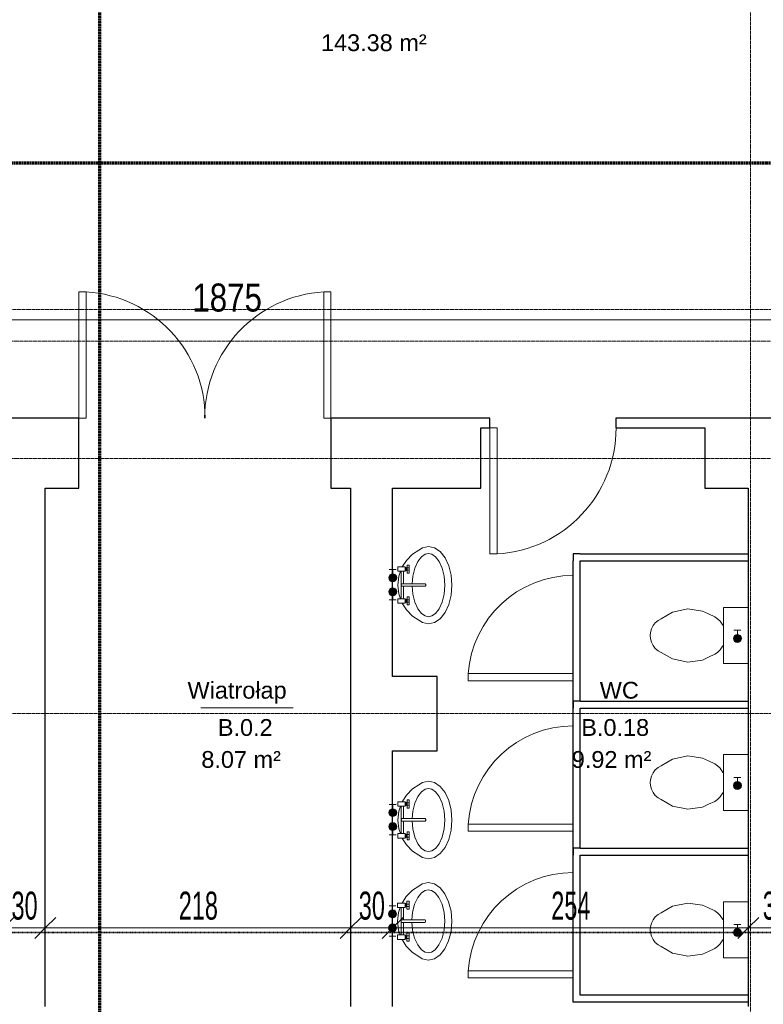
# Model space of a CAD drawing. Header units: millimetres. Extents: x -56965 to 15328, y -25411 to 16900.
# Tile 24 of 69: x -21686 to -16376, y -13270 to -6241. Entities that reach past the tile are written whole.
import ezdxf
from ezdxf.lldxf.tags import DXFTag

# ---------------------------------------------------------------- set-up
doc = ezdxf.new("R2010")
doc.units = ezdxf.units.MM
for name, pattern in [('__FK_przerywana', [3.2004, 1.6002, -1.6002]), ('Kreska', [6.35, 3.175, -3.175]), ('Linia siatki', [22.225, 12.7, -3.175, 3.175, -3.175])]:
    doc.linetypes.add(name, pattern=pattern)
for name, color, linetype, lineweight in [('A-ANNO-DIMS', 7, 'Continuous', 5), ('A-ANNO-DIMS-100', 7, 'Continuous', 5), ('A-AREA-IDEN', 7, 'Continuous', 5), ('A-DOOR', 7, 'Continuous', 5), ('A-WALL', 7, 'Continuous', 5), ('G-ANNO-SYMB', 7, 'Continuous', 5), ('IS_Odbiorniki', 7, 'SOLID', 18), ('S-GRID', 7, 'Continuous', 5)]:
    doc.layers.add(name, color=color, linetype=linetype, lineweight=lineweight)
doc.layers.add('A-DETL', color=7, linetype='Continuous', lineweight=5, true_color=0x00a600)
doc.layers.add('IS_Ciepła_woda', color=1, linetype='DASHDOT', lineweight=30, true_color=0xff0000)
doc.layers.add('Default', color=7, linetype='Continuous')
doc.styles.add('Arial_1', font='arial.ttf', dxfattribs={"width": 0.8, "height": 200})
doc.styles.add('Arial_3', font='arial.ttf', dxfattribs={"height": 120})
doc.styles.add('Arial_4', font='arial.ttf', dxfattribs={"width": 0.6, "height": 200})
tags = doc.linetypes.add('DASHDOT', pattern=[20, 10, -5, 0, -5]).pattern_tags.tags
tags[10:11] = [DXFTag(74, 4), DXFTag(75, 0), DXFTag(340, '0'), DXFTag(46, 0.0), DXFTag(50, 0.0), DXFTag(44, 0.0), DXFTag(45, 0.0)]
tags[8:9] = [DXFTag(74, 4), DXFTag(75, 0), DXFTag(340, '0'), DXFTag(46, 0.0), DXFTag(50, 0.0), DXFTag(44, 0.0), DXFTag(45, 0.0)]
tags[6:7] = [DXFTag(74, 4), DXFTag(75, 0), DXFTag(340, '0'), DXFTag(46, 0.0), DXFTag(50, 0.0), DXFTag(44, 0.0), DXFTag(45, 0.0)]
tags[4:5] = [DXFTag(74, 4), DXFTag(75, 0), DXFTag(340, '0'), DXFTag(46, 0.0), DXFTag(50, 0.0), DXFTag(44, 0.0), DXFTag(45, 0.0)]
tags = doc.linetypes.add('SOLID', pattern=[10, 10, 0]).pattern_tags.tags
tags[6:7] = [DXFTag(74, 4), DXFTag(75, 0), DXFTag(340, '0'), DXFTag(46, 0.0), DXFTag(50, 0.0), DXFTag(44, 0.0), DXFTag(45, 0.0)]
tags[4:5] = [DXFTag(74, 4), DXFTag(75, 0), DXFTag(340, '0'), DXFTag(46, 0.0), DXFTag(50, 0.0), DXFTag(44, 0.0), DXFTag(45, 0.0)]
doc.dimstyles.new('REVIT_standard', dxfattribs={"dimscale": 304.8, "dimtxt": 204.05188, "dimasz": 0.492126, "dimexe": 0.328084, "dimexo": 0.0625, "dimgap": 0, "dimtad": 1, "dimdec": 0, "dimlfac": 0.1, "dimzin": 0, "dimdsep": 46, "dimtxsty": 'Arial_1', "dimblk1": 'OBLIQUE', "dimblk2": 'OBLIQUE', "dimsah": 1, "dimcen": 0.09, "dimazin": 0, "dimtfac": 1, "dimtdec": 4, "dimtix": 1, "dimtmove": 0, "dimatfit": 3, "dimfxl": 0.328084, "dimfxlon": 1, "dimtvp": 1, "dimtolj": 1, "dimtzin": 0, "dimarcsym": 2})
doc.dimstyles.new('standard_wielkość_otworów', dxfattribs={"dimscale": 304.8, "dimtxt": 204.05188, "dimasz": 0.492126, "dimexe": 0.328084, "dimexo": 0.0625, "dimgap": 0, "dimtad": 1, "dimdec": 0, "dimlfac": 0.1, "dimzin": 0, "dimdsep": 46, "dimtxsty": 'Arial_4', "dimblk1": 'OBLIQUE', "dimblk2": 'OBLIQUE', "dimsah": 1, "dimcen": 0.09, "dimazin": 0, "dimtfac": 1, "dimtdec": 4, "dimtix": 1, "dimtmove": 0, "dimatfit": 3, "dimfxl": 0.328084, "dimfxlon": 1, "dimtvp": 1, "dimtolj": 1, "dimtzin": 0, "dimarcsym": 2})

# ---------------------------------------------------------------- blocks, each defined once
blk = doc.blocks.new('M_Jednoskrzydłowe płytowe - 90-1438265-PARTER')
at = {"layer": 'A-DOOR'}
for p, q in [((399, -250), (399, -1150.2)), ((450, -250), (399, -250)), ((450, -250), (450, -1150.2)), ((450, -1150.2), (399, -1150.2))]:
    blk.add_line(p, q, dxfattribs=at)
blk.add_arc((450, -250), 901.7, 180, 266.7576, dxfattribs=at)
blk = doc.blocks.new('M_Jednoskrzydłowe płytowe - 90-1438453-PARTER')
at = {"layer": 'A-DOOR'}
for p, q in [((399, 35), (399, 935.2)), ((450, 935.2), (399, 935.2)), ((450, 35), (450, 935.2)), ((450, 35), (399, 35))]:
    blk.add_line(p, q, dxfattribs=at)
blk.add_arc((450, 35), 901.7, 93.2424, 180, dxfattribs=at)
blk = doc.blocks.new('DIMBLOCK8-PARTER')
at = {"layer": 'A-ANNO-DIMS-100', "color": 250, "true_color": 0x303030, "transparency": 16777216}
for p, q in [((-29583.4, -8383.8), (-29583.4, -8283.8)), ((-10833.4, -8383.8), (-10833.4, -8283.8)), ((-29583.4, -8383.8), (-29508.4, -8308.8)), ((-10833.4, -8383.8), (-10758.4, -8308.8)), ((-29583.4, -8383.8), (-29658.4, -8458.8)), ((-29583.4, -8383.8), (-10833.4, -8383.8)), ((-29583.4, -8383.8), (-29583.4, -8483.8)), ((-10833.4, -8383.8), (-10908.4, -8458.8)), ((-10833.4, -8383.8), (-10833.4, -8483.8))]:
    blk.add_line(p, q, dxfattribs=at)
at = {"layer": 'A-ANNO-DIMS-100', "color": 0, "transparency": 16777216, "insert": (-20453.3, -8124.2), "char_height": 200, "width": 587.669, "attachment_point": 1, "line_spacing_factor": 0.941778, "style": 'Arial_1'}
blk.add_mtext('1875', dxfattribs=at)
blk = doc.blocks.new('_Oblique')
at = {"color": 0, "linetype": 'ByBlock', "lineweight": -2}
blk.add_line((-0.5, -0.5), (0.5, 0.5), dxfattribs=at)
blk = doc.blocks.new('AN_pomieszczenia - Room Tag With Area-359654-PARTER')
at = {"layer": 'A-AREA-IDEN'}
for p in [(-3.295, 0), (3.295, 0)]:
    blk.add_line(p, (0, 0), dxfattribs=at)
blk = doc.blocks.new('DIMBLOCK154-PARTER')
at = {"layer": 'A-ANNO-DIMS-100', "color": 250, "true_color": 0x303030, "transparency": 16777216}
for p, q in [((-21803.4, -12724.7), (-21803.4, -12624.7)), ((-21803.4, -12724.7), (-21728.4, -12649.7)), ((-21503.4, -12724.7), (-21503.4, -12624.7)), ((-21503.4, -12724.7), (-21428.4, -12649.7)), ((-21803.4, -12724.7), (-21878.4, -12799.7)), ((-21803.4, -12724.7), (-21503.4, -12724.7)), ((-21803.4, -12724.7), (-21803.4, -12824.7)), ((-21503.4, -12724.7), (-21578.4, -12799.7)), ((-21503.4, -12724.7), (-21503.4, -12824.7))]:
    blk.add_line(p, q, dxfattribs=at)
at = {"layer": 'A-ANNO-DIMS-100', "color": 0, "transparency": 16777216, "insert": (-21744.5, -12465.1), "char_height": 200, "width": 218.492, "attachment_point": 1, "line_spacing_factor": 0.941778, "style": 'Arial_4'}
blk.add_mtext('30', dxfattribs=at)
blk = doc.blocks.new('DIMBLOCK155-PARTER')
at = {"layer": 'A-ANNO-DIMS-100', "color": 250, "true_color": 0x303030, "transparency": 16777216}
for p, q in [((-21503.4, -12724.7), (-21503.4, -12624.7)), ((-21503.4, -12724.7), (-21428.4, -12649.7)), ((-19323.4, -12724.7), (-19323.4, -12624.7)), ((-19323.4, -12724.7), (-19248.4, -12649.7)), ((-21503.4, -12724.7), (-21578.4, -12799.7)), ((-21503.4, -12724.7), (-19323.4, -12724.7)), ((-21503.4, -12724.7), (-21503.4, -12824.7)), ((-19323.4, -12724.7), (-19398.4, -12799.7)), ((-19323.4, -12724.7), (-19323.4, -12824.7))]:
    blk.add_line(p, q, dxfattribs=at)
at = {"layer": 'A-ANNO-DIMS-100', "color": 0, "transparency": 16777216, "insert": (-20550, -12465.1), "char_height": 200, "width": 327.739, "attachment_point": 1, "line_spacing_factor": 0.941778, "style": 'Arial_4'}
blk.add_mtext('218', dxfattribs=at)
blk = doc.blocks.new('DIMBLOCK156-PARTER')
at = {"layer": 'A-ANNO-DIMS-100', "color": 250, "true_color": 0x303030, "transparency": 16777216}
for p, q in [((-19323.4, -12724.7), (-19323.4, -12624.7)), ((-19323.4, -12724.7), (-19248.4, -12649.7)), ((-19023.4, -12724.7), (-19023.4, -12624.7)), ((-19023.4, -12724.7), (-18948.4, -12649.7)), ((-19323.4, -12724.7), (-19398.4, -12799.7)), ((-19323.4, -12724.7), (-19023.4, -12724.7)), ((-19323.4, -12724.7), (-19323.4, -12824.7)), ((-19023.4, -12724.7), (-19098.4, -12799.7)), ((-19023.4, -12724.7), (-19023.4, -12824.7))]:
    blk.add_line(p, q, dxfattribs=at)
at = {"layer": 'A-ANNO-DIMS-100', "color": 0, "transparency": 16777216, "insert": (-19264.5, -12465.1), "char_height": 200, "width": 218.492, "attachment_point": 1, "line_spacing_factor": 0.941778, "style": 'Arial_4'}
blk.add_mtext('30', dxfattribs=at)
blk = doc.blocks.new('DIMBLOCK157-PARTER')
at = {"layer": 'A-ANNO-DIMS-100', "color": 250, "true_color": 0x303030, "transparency": 16777216}
for p, q in [((-19023.4, -12724.7), (-19023.4, -12624.7)), ((-19023.4, -12724.7), (-18948.4, -12649.7)), ((-16483.4, -12724.7), (-16483.4, -12624.7)), ((-16483.4, -12724.7), (-16408.4, -12649.7)), ((-19023.4, -12724.7), (-19098.4, -12799.7)), ((-19023.4, -12724.7), (-16483.4, -12724.7)), ((-19023.4, -12724.7), (-19023.4, -12824.7)), ((-16483.4, -12724.7), (-16558.4, -12799.7)), ((-16483.4, -12724.7), (-16483.4, -12824.7))]:
    blk.add_line(p, q, dxfattribs=at)
at = {"layer": 'A-ANNO-DIMS-100', "color": 0, "transparency": 16777216, "insert": (-17890, -12465.1), "char_height": 200, "width": 327.739, "attachment_point": 1, "line_spacing_factor": 0.941778, "style": 'Arial_4'}
blk.add_mtext('254', dxfattribs=at)
blk = doc.blocks.new('DIMBLOCK158-PARTER')
at = {"layer": 'A-ANNO-DIMS-100', "color": 250, "true_color": 0x303030, "transparency": 16777216}
for p, q in [((-16483.4, -12724.7), (-16483.4, -12624.7)), ((-16483.4, -12724.7), (-16408.4, -12649.7)), ((-16093.4, -12724.7), (-16093.4, -12624.7)), ((-16093.4, -12724.7), (-16018.4, -12649.7)), ((-16483.4, -12724.7), (-16558.4, -12799.7)), ((-16483.4, -12724.7), (-16093.4, -12724.7)), ((-16483.4, -12724.7), (-16483.4, -12824.7)), ((-16093.4, -12724.7), (-16168.4, -12799.7)), ((-16093.4, -12724.7), (-16093.4, -12824.7))]:
    blk.add_line(p, q, dxfattribs=at)
at = {"layer": 'A-ANNO-DIMS-100', "color": 0, "transparency": 16777216, "insert": (-16379.5, -12465.1), "char_height": 200, "width": 218.492, "attachment_point": 1, "line_spacing_factor": 0.941778, "style": 'Arial_4'}
blk.add_mtext('39', dxfattribs=at)
blk = doc.blocks.new('A$C4DF32C06')
at = {"layer": 'IS_Odbiorniki', "ltscale": 10}
h = blk.add_hatch(color=256, dxfattribs=at)
h.dxf.hatch_style = 1
edge = h.paths.add_edge_path()
edge.add_arc((28.2, 28.2), 28.2, 0, 360)
for points in [[(56.5, 28.2), (86.6, 28.2), (86.6, 52.7)], [(56.5, 28.2), (86.6, 28.2), (86.6, 3.8)]]:
    blk.add_lwpolyline(points, dxfattribs=at)
blk.add_circle((28.2, 28.2), 28.2, dxfattribs=at)
blk = doc.blocks.new('M_Jednoskrzydłowe płytowe - 75-1438897-PARTER')
at = {"layer": 'A-DOOR'}
for p, q in [((324, -150), (324, -900)), ((375, -150), (324, -150)), ((375, -150), (375, -900)), ((375, -900), (324, -900))]:
    blk.add_line(p, q, dxfattribs=at)
blk.add_arc((375, -150), 751.7, 180, 266.10967, dxfattribs=at)

msp = doc.modelspace()

# ---------------------------------------------------------------- hatches: boundary and pattern name
at = {"true_color": 0xed1f24}
h = msp.add_hatch(color=240, dxfattribs=at)
h.dxf.hatch_style = 1
edge = h.paths.add_edge_path()
edge.add_arc((-19023.41602, -10224.46758), 24.46739, 0, 360)
h = msp.add_hatch(color=240, dxfattribs=at)
h.dxf.hatch_style = 1
edge = h.paths.add_edge_path()
edge.add_arc((-19022.84536, -10324.12496), 24.46739, 0, 360)
h = msp.add_hatch(color=240, dxfattribs=at)
h.dxf.hatch_style = 1
edge = h.paths.add_edge_path()
edge.add_arc((-16561.08313, -10657.87086), 24.46739, 0, 360)
h = msp.add_hatch(color=240, dxfattribs=at)
h.dxf.hatch_style = 1
edge = h.paths.add_edge_path()
edge.add_arc((-16561.08313, -11707.87086), 24.46739, 0, 360)
h = msp.add_hatch(color=240, dxfattribs=at)
h.dxf.hatch_style = 1
edge = h.paths.add_edge_path()
edge.add_arc((-19023.41602, -11901.20639), 24.46739, 0, 360)
h = msp.add_hatch(color=240, dxfattribs=at)
h.dxf.hatch_style = 1
edge = h.paths.add_edge_path()
edge.add_arc((-19022.84536, -12000.86376), 24.46739, 0, 360)
h = msp.add_hatch(color=240, dxfattribs=at)
h.dxf.hatch_style = 1
edge = h.paths.add_edge_path()
edge.add_arc((-19024.68833, -12624.33561), 24.46739, 0, 360)
h = msp.add_hatch(color=240, dxfattribs=at)
h.dxf.hatch_style = 1
edge = h.paths.add_edge_path()
edge.add_arc((-19024.11767, -12723.99298), 24.46739, 0, 360)
h = msp.add_hatch(color=240, dxfattribs=at)
h.dxf.hatch_style = 1
edge = h.paths.add_edge_path()
edge.add_arc((-16561.08313, -12757.87086), 24.46739, 0, 360)

# ---------------------------------------------------------------- linework, layer by layer
for p, q in [((-17429.50838, -9084.40745), (-17429.50838, -9154.40745)), ((-17683.41602, -10054.89335), (-17733.41602, -10054.89335)), ((-17733.41602, -10054.89335), (-17733.41602, -10104.89335)), ((-17733.41602, -11154.89335), (-17733.41602, -10104.89335)), ((-17683.41602, -10054.89335), (-16483.41602, -10054.89335)), ((-17683.41602, -11104.89335), (-17683.41602, -10104.89335)), ((-17683.41602, -10104.89335), (-16483.41602, -10104.89335)), ((-17683.41602, -11104.89335), (-17733.41602, -11104.89335)), ((-17733.41602, -11104.89335), (-17733.41602, -11154.89335)), ((-17683.41602, -11104.89335), (-16483.41602, -11104.89335)), ((-17733.41602, -12204.89335), (-17733.41602, -11154.89335)), ((-17683.41602, -12154.89335), (-17683.41602, -11154.89335)), ((-17683.41602, -11154.89335), (-16483.41602, -11154.89335)), ((-17683.41602, -12154.89335), (-17733.41602, -12154.89335)), ((-17733.41602, -12154.89335), (-17733.41602, -12204.89335)), ((-17683.41602, -12154.89335), (-16483.41602, -12154.89335)), ((-17733.41602, -13254.89335), (-17733.41602, -12204.89335)), ((-17683.41602, -13204.89335), (-17683.41602, -12204.89335)), ((-17683.41602, -12204.89335), (-16483.41602, -12204.89335)), ((-16483.41602, -13204.89335), (-17683.41602, -13204.89335)), ((-16483.41602, -13254.89335), (-17733.41602, -13254.89335))]:
    msp.add_line(p, q)
at = {"color": 240, "true_color": 0xed1f24}
for centre in [(-19023.41602, -10224.46758), (-19022.84536, -10324.12496), (-16561.08313, -10657.87086), (-16561.08313, -11707.87086), (-19023.41602, -11901.20639), (-19022.84536, -12000.86376), (-19024.68833, -12624.33561), (-19024.11767, -12723.99298), (-16561.08313, -12757.87086)]:
    msp.add_circle(centre, 24.46739, dxfattribs=at)
at = {"layer": 'A-DETL', "color": 5, "linetype": '__FK_przerywana', "lineweight": 35, "true_color": 0x0000ff}
msp.add_line((-25124.54454, -12757.24914), (-15544.98669, -12757.24914), dxfattribs=at)
at = {"layer": 'A-WALL', "lineweight": 25}
for p, q in [((-21263.41602, -9084.40745), (-22693.89152, -9084.40745)), ((-21263.41602, -9584.40745), (-21263.41602, -9084.40745)), ((-18328.47861, -9084.40745), (-19463.41602, -9084.40745)), ((-19463.41602, -9084.40745), (-19463.41602, -9584.40745)), ((-18328.47861, -9154.40745), (-18328.47861, -9084.40745)), ((-12433.89152, -9084.40745), (-17429.50838, -9084.40745)), ((-18393.89152, -9584.40745), (-18393.89152, -9154.40745)), ((-18393.89152, -9154.40745), (-18328.47861, -9154.40745)), ((-17429.50838, -9154.40745), (-16793.89152, -9154.40745)), ((-16793.89152, -9154.40745), (-16793.89152, -9584.40745)), ((-21503.41602, -13284.40745), (-21503.41602, -9584.40745)), ((-21503.41602, -9584.40745), (-21263.41602, -9584.40745)), ((-19463.41602, -9584.40745), (-19323.41602, -9584.40745)), ((-19323.41602, -9584.40745), (-19323.41602, -13284.40745)), ((-19023.41602, -10929.40745), (-19023.41602, -9584.40745)), ((-19023.41602, -9584.40745), (-18393.89152, -9584.40745)), ((-16793.89152, -9584.40745), (-16483.41602, -9584.40745)), ((-16483.41602, -9584.40745), (-16483.41602, -13284.40745)), ((-18703.89152, -10929.40745), (-19023.41602, -10929.40745)), ((-18703.89152, -11459.40745), (-18703.89152, -10929.40745)), ((-19023.41602, -13284.40745), (-19023.41602, -11459.40745)), ((-19023.41602, -11459.40745), (-18703.89152, -11459.40745))]:
    msp.add_line(p, q, dxfattribs=at)
at = {"layer": 'Default', "color": 7, "lineweight": 15, "ltscale": 35, "transparency": 33554687}
for p, q in [((-18880.13284, -10055.87837), (-18834.61527, -10027.17809)), ((-18810.06081, -10010.40828), (-18834.61527, -10027.17809)), ((-18766.67804, -10000.99073), (-18810.06081, -10010.40828)), ((-18723.29527, -10010.40828), (-18766.67804, -10000.99073)), ((-18682.88156, -10038.01657), (-18723.29527, -10010.40828)), ((-18648.15669, -10081.93686), (-18682.88156, -10038.01657)), ((-18953.90135, -10147.00847), (-18924.90264, -10100.77195)), ((-18924.90264, -10100.77195), (-18880.13284, -10055.87837)), ((-18842.3321, -10108.34464), (-18864.50419, -10155.9648)), ((-18815.98196, -10075.00511), (-18842.3321, -10108.34464)), ((-18789.91669, -10057.19757), (-18815.98196, -10075.00511)), ((-18766.67804, -10052.15476), (-18789.91669, -10057.19757)), ((-18743.43939, -10057.19757), (-18766.67804, -10052.15476)), ((-18717.37412, -10075.00511), (-18743.43939, -10057.19757)), ((-18691.02399, -10108.34464), (-18717.37412, -10075.00511)), ((-18668.87054, -10155.9648), (-18691.02399, -10108.34464)), ((-18621.52169, -10139.17803), (-18648.15669, -10081.93686)), ((-18986.58129, -10178.41159), (-18986.58129, -10147.00847)), ((-18986.58129, -10147.00847), (-18932.35325, -10147.00847)), ((-18986.58129, -10178.41159), (-18932.35325, -10178.41159)), ((-18979.50541, -10214.35222), (-18966.95264, -10178.41159)), ((-18961.83183, -10178.41159), (-18961.83183, -10276.54126)), ((-18945.06541, -10178.41159), (-18945.06541, -10267.38823)), ((-18932.35325, -10147.00847), (-18932.35325, -10150.22678)), ((-18932.35325, -10150.22678), (-18932.35325, -10174.63372)), ((-18932.35325, -10150.22678), (-18927.19683, -10150.22678)), ((-18927.19683, -10174.63372), (-18932.35325, -10174.63372)), ((-18932.35325, -10174.63372), (-18932.35325, -10178.41159)), ((-18927.19683, -10150.22678), (-18927.19683, -10154.1776)), ((-18927.19683, -10170.68628), (-18927.19683, -10154.1776)), ((-18927.19683, -10154.1776), (-18919.19514, -10154.1776)), ((-18927.19683, -10170.68628), (-18919.19514, -10170.68628)), ((-18927.19683, -10170.68628), (-18927.19683, -10174.63372)), ((-18919.19514, -10154.1776), (-18919.19514, -10133.99279)), ((-18919.19514, -10133.99279), (-18904.26, -10133.99279)), ((-18919.19514, -10170.68628), (-18919.19514, -10154.1776)), ((-18919.19514, -10154.1776), (-18904.26, -10154.1776)), ((-18919.19514, -10191.77657), (-18919.19514, -10170.68628)), ((-18919.19514, -10170.68628), (-18904.26, -10170.68628)), ((-18904.26, -10191.77657), (-18919.19514, -10191.77657)), ((-18904.26, -10133.99279), (-18904.26, -10154.1776)), ((-18904.26, -10154.1776), (-18904.26, -10170.68628)), ((-18904.26, -10170.68628), (-18904.26, -10191.77657)), ((-18864.50419, -10155.9648), (-18879.08324, -10214.02327)), ((-18654.29149, -10213.96901), (-18668.87054, -10155.9648)), ((-18604.79088, -10205.83336), (-18621.52169, -10139.17803)), ((-18986.58129, -10277.36534), (-18979.50541, -10214.35222)), ((-18879.08324, -10214.02327), (-18883.47493, -10267.49336)), ((-18649.2419, -10277.36534), (-18654.29149, -10213.96901)), ((-18599.06642, -10277.36534), (-18604.79088, -10205.83336)), ((-18979.50541, -10340.37505), (-18986.58129, -10277.36534)), ((-18961.83183, -10267.38823), (-18961.83183, -10272.74982)), ((-18957.11966, -10267.38823), (-18961.83183, -10272.74982)), ((-18961.83183, -10272.74982), (-18961.83183, -10280.3293)), ((-18961.83183, -10276.54126), (-18961.83183, -10374.66754)), ((-18961.83183, -10280.3293), (-18961.83183, -10285.69089)), ((-18961.83183, -10280.3293), (-18957.11966, -10285.69089)), ((-18811.59027, -10267.38823), (-18957.11966, -10267.38823)), ((-18957.11966, -10285.69089), (-18945.06541, -10285.69089)), ((-18790.16595, -10285.69089), (-18945.06541, -10285.69089)), ((-18945.06541, -10285.69089), (-18945.06541, -10374.66754)), ((-18883.47493, -10285.69089), (-18879.06629, -10340.75827)), ((-18790.16595, -10267.38823), (-18811.59027, -10267.38823)), ((-18785.84548, -10272.74982), (-18790.16595, -10267.38823)), ((-18785.84548, -10280.3293), (-18790.16595, -10285.69089)), ((-18785.84548, -10280.3293), (-18790.16595, -10285.69089)), ((-18785.84548, -10272.74982), (-18785.84548, -10276.54126)), ((-18785.84548, -10276.54126), (-18785.84548, -10280.3293)), ((-18654.29149, -10340.75827), (-18649.2419, -10277.36534)), ((-18604.79088, -10348.89731), (-18599.06642, -10277.36534)), ((-18986.58129, -10406.07066), (-18986.58129, -10374.66754)), ((-18932.35325, -10374.66754), (-18986.58129, -10374.66754)), ((-18967.52068, -10374.66754), (-18979.50541, -10340.37505)), ((-18932.35325, -10374.66754), (-18932.35325, -10377.88924)), ((-18932.35325, -10377.88924), (-18927.19683, -10377.88924)), ((-18932.35325, -10377.88924), (-18932.35325, -10402.29448)), ((-18927.19683, -10402.29448), (-18932.35325, -10402.29448)), ((-18932.35325, -10402.29448), (-18932.35325, -10406.07066)), ((-18927.19683, -10402.29448), (-18927.19683, -10377.88924)), ((-18927.19683, -10381.83667), (-18919.19514, -10381.83667)), ((-18927.19683, -10398.90152), (-18919.19514, -10398.90152)), ((-18919.19514, -10381.83667), (-18919.19514, -10361.30256)), ((-18919.19514, -10361.30256), (-18904.26, -10361.30256)), ((-18919.19514, -10381.87737), (-18919.19514, -10381.83667)), ((-18919.19514, -10398.90152), (-18919.19514, -10381.87737)), ((-18919.19514, -10381.87737), (-18904.26, -10381.87737)), ((-18904.26, -10398.90152), (-18919.19514, -10398.90152)), ((-18919.19514, -10419.08634), (-18919.19514, -10398.90152)), ((-18904.26, -10361.30256), (-18904.26, -10381.87737)), ((-18904.26, -10381.87737), (-18904.26, -10398.90152)), ((-18904.26, -10398.90152), (-18904.26, -10419.08634)), ((-18879.06629, -10340.75827), (-18864.50419, -10398.76248)), ((-18864.50419, -10398.76248), (-18842.3321, -10446.38603)), ((-18691.02399, -10446.38603), (-18668.87054, -10398.76248)), ((-18668.87054, -10398.76248), (-18654.29149, -10340.75827)), ((-18621.52169, -10415.55264), (-18604.79088, -10348.89731)), ((-18932.35325, -10406.07066), (-18986.58129, -10406.07066)), ((-18951.51899, -10411.51025), (-18954.9323, -10406.07066)), ((-18946.77122, -10419.08634), (-18951.51899, -10411.51025)), ((-18924.90264, -10453.95872), (-18946.77122, -10419.08634)), ((-18880.13284, -10498.8523), (-18924.90264, -10453.95872)), ((-18904.26, -10419.08634), (-18919.19514, -10419.08634)), ((-18842.3321, -10446.38603), (-18815.98196, -10479.72556)), ((-18717.37412, -10479.72556), (-18691.02399, -10446.38603)), ((-18682.88156, -10516.7141), (-18648.15669, -10472.79042)), ((-18648.15669, -10472.79042), (-18621.52169, -10415.55264)), ((-17105.78792, -10517.02141), (-17025.04866, -10470.02186)), ((-17025.04866, -10470.02186), (-16914.45778, -10447.02229)), ((-16914.45778, -10447.02229), (-16810.92413, -10462.02186)), ((-16767.02589, -10482.02016), (-16810.92413, -10462.02186)), ((-16483.41602, -10437.02145), (-16659.42103, -10437.02145)), ((-16659.42103, -10437.02145), (-16659.42103, -10564.01927)), ((-18834.61527, -10527.55258), (-18880.13284, -10498.8523)), ((-18834.61527, -10527.55258), (-18810.06081, -10544.32239)), ((-18815.98196, -10479.72556), (-18789.91669, -10497.52971)), ((-18789.91669, -10497.52971), (-18766.67804, -10502.57591)), ((-18766.67804, -10502.57591), (-18743.43939, -10497.52971)), ((-18743.43939, -10497.52971), (-18717.37412, -10479.72556)), ((-18723.29527, -10544.32239), (-18682.88156, -10516.7141)), ((-17127.76332, -10528.78571), (-17147.18001, -10545.40631)), ((-17105.78792, -10517.02141), (-17127.76332, -10528.78571)), ((-16723.14461, -10503.02227), (-16767.02589, -10482.02016)), ((-16701.96785, -10517.02141), (-16723.14461, -10503.02227)), ((-16683.51258, -10535.02225), (-16701.96785, -10517.02141)), ((-16664.48758, -10564.01927), (-16683.51258, -10535.02225)), ((-18810.06081, -10544.32239), (-18766.67804, -10553.73994)), ((-18766.67804, -10553.73994), (-18723.29527, -10544.32239)), ((-17175.16474, -10590.22697), (-17182.54413, -10616.54828)), ((-17163.19866, -10566.17781), (-17175.16474, -10590.22697)), ((-17147.18001, -10545.40631), (-17163.19866, -10566.17781)), ((-16659.42103, -10564.01927), (-16664.48758, -10564.01927)), ((-16659.42103, -10564.01927), (-16659.42103, -10710.02174)), ((-17184.39237, -10637.02135), (-17185.03332, -10637.02135)), ((-17182.54413, -10616.54828), (-17184.39237, -10637.02135)), ((-17182.54413, -10657.49782), (-17184.39237, -10637.02135)), ((-17175.16474, -10683.81404), (-17182.54413, -10657.49782)), ((-17163.19866, -10707.8649), (-17175.16474, -10683.81404)), ((-17147.18001, -10728.6364), (-17163.19866, -10707.8649)), ((-17147.18001, -10728.6364), (-17127.76332, -10745.257)), ((-17127.76332, -10745.257), (-17105.78792, -10757.0213)), ((-16683.51258, -10739.02046), (-16701.96785, -10757.0213)), ((-16664.48758, -10710.02174), (-16683.51258, -10739.02046)), ((-16659.42103, -10710.02174), (-16664.48758, -10710.02174)), ((-16659.42103, -10710.02174), (-16659.42103, -10837.02126)), ((-17105.78792, -10757.0213), (-17025.04866, -10804.02085)), ((-17025.04866, -10804.02085), (-16914.45778, -10827.02042)), ((-16810.92413, -10812.02085), (-16914.45778, -10827.02042)), ((-16767.02589, -10792.02255), (-16810.92413, -10812.02085)), ((-16723.14461, -10771.02044), (-16767.02589, -10792.02255)), ((-16701.96785, -10757.0213), (-16723.14461, -10771.02044)), ((-16659.42103, -10837.02126), (-16483.41602, -10837.02126)), ((-17105.78792, -11567.02141), (-17025.04866, -11520.02186)), ((-17025.04866, -11520.02186), (-16914.45778, -11497.02229)), ((-16914.45778, -11497.02229), (-16810.92413, -11512.02186)), ((-16767.02589, -11532.02016), (-16810.92413, -11512.02186)), ((-16483.41602, -11487.02145), (-16659.42103, -11487.02145)), ((-16659.42103, -11487.02145), (-16659.42103, -11614.01927)), ((-17147.18001, -11595.40631), (-17163.19866, -11616.17781)), ((-17127.76332, -11578.78571), (-17147.18001, -11595.40631)), ((-17105.78792, -11567.02141), (-17127.76332, -11578.78571)), ((-16723.14461, -11553.02227), (-16767.02589, -11532.02016)), ((-16701.96785, -11567.02141), (-16723.14461, -11553.02227)), ((-16683.51258, -11585.02225), (-16701.96785, -11567.02141)), ((-16664.48758, -11614.01927), (-16683.51258, -11585.02225)), ((-17182.54413, -11666.54828), (-17184.39237, -11687.02135)), ((-17175.16474, -11640.22697), (-17182.54413, -11666.54828)), ((-17163.19866, -11616.17781), (-17175.16474, -11640.22697)), ((-16659.42103, -11614.01927), (-16664.48758, -11614.01927)), ((-16659.42103, -11614.01927), (-16659.42103, -11760.02174)), ((-18924.90264, -11777.51075), (-18880.13284, -11732.61717)), ((-18880.13284, -11732.61717), (-18834.61527, -11703.91689)), ((-18810.06081, -11687.14708), (-18834.61527, -11703.91689)), ((-18789.91669, -11733.93638), (-18815.98196, -11751.74391)), ((-18766.67804, -11677.72954), (-18810.06081, -11687.14708)), ((-18766.67804, -11728.89356), (-18789.91669, -11733.93638)), ((-18723.29527, -11687.14708), (-18766.67804, -11677.72954)), ((-18743.43939, -11733.93638), (-18766.67804, -11728.89356)), ((-18717.37412, -11751.74391), (-18743.43939, -11733.93638)), ((-18682.88156, -11714.75538), (-18723.29527, -11687.14708)), ((-18648.15669, -11758.67566), (-18682.88156, -11714.75538)), ((-17184.39237, -11687.02135), (-17185.03332, -11687.02135)), ((-17182.54413, -11707.49782), (-17184.39237, -11687.02135)), ((-17175.16474, -11733.81404), (-17182.54413, -11707.49782)), ((-17163.19866, -11757.8649), (-17175.16474, -11733.81404)), ((-18953.90135, -11823.74727), (-18924.90264, -11777.51075)), ((-18842.3321, -11785.08345), (-18864.50419, -11832.7036)), ((-18815.98196, -11751.74391), (-18842.3321, -11785.08345)), ((-18691.02399, -11785.08345), (-18717.37412, -11751.74391)), ((-18668.87054, -11832.7036), (-18691.02399, -11785.08345)), ((-18621.52169, -11815.91684), (-18648.15669, -11758.67566)), ((-17147.18001, -11778.6364), (-17163.19866, -11757.8649)), ((-17147.18001, -11778.6364), (-17127.76332, -11795.257)), ((-17127.76332, -11795.257), (-17105.78792, -11807.0213)), ((-17105.78792, -11807.0213), (-17025.04866, -11854.02085)), ((-16701.96785, -11807.0213), (-16723.14461, -11821.02044)), ((-16683.51258, -11789.02046), (-16701.96785, -11807.0213)), ((-16664.48758, -11760.02174), (-16683.51258, -11789.02046)), ((-16659.42103, -11760.02174), (-16664.48758, -11760.02174)), ((-16659.42103, -11760.02174), (-16659.42103, -11887.02126)), ((-18986.58129, -11855.15039), (-18986.58129, -11823.74727)), ((-18986.58129, -11823.74727), (-18932.35325, -11823.74727)), ((-18986.58129, -11855.15039), (-18932.35325, -11855.15039)), ((-18979.50541, -11891.09103), (-18966.95264, -11855.15039)), ((-18961.83183, -11855.15039), (-18961.83183, -11953.28006)), ((-18945.06541, -11855.15039), (-18945.06541, -11944.12703)), ((-18932.35325, -11823.74727), (-18932.35325, -11826.96558)), ((-18932.35325, -11826.96558), (-18932.35325, -11851.37252)), ((-18932.35325, -11826.96558), (-18927.19683, -11826.96558)), ((-18927.19683, -11851.37252), (-18932.35325, -11851.37252)), ((-18932.35325, -11851.37252), (-18932.35325, -11855.15039)), ((-18927.19683, -11826.96558), (-18927.19683, -11830.91641)), ((-18927.19683, -11847.42509), (-18927.19683, -11830.91641)), ((-18927.19683, -11830.91641), (-18919.19514, -11830.91641)), ((-18927.19683, -11847.42509), (-18919.19514, -11847.42509)), ((-18927.19683, -11847.42509), (-18927.19683, -11851.37252)), ((-18919.19514, -11830.91641), (-18919.19514, -11810.73159)), ((-18919.19514, -11810.73159), (-18904.26, -11810.73159)), ((-18919.19514, -11847.42509), (-18919.19514, -11830.91641)), ((-18919.19514, -11830.91641), (-18904.26, -11830.91641)), ((-18919.19514, -11868.51537), (-18919.19514, -11847.42509)), ((-18919.19514, -11847.42509), (-18904.26, -11847.42509)), ((-18904.26, -11868.51537), (-18919.19514, -11868.51537)), ((-18904.26, -11810.73159), (-18904.26, -11830.91641)), ((-18904.26, -11830.91641), (-18904.26, -11847.42509)), ((-18904.26, -11847.42509), (-18904.26, -11868.51537)), ((-18864.50419, -11832.7036), (-18879.08324, -11890.76207)), ((-18654.29149, -11890.70781), (-18668.87054, -11832.7036)), ((-18604.79088, -11882.57217), (-18621.52169, -11815.91684)), ((-17025.04866, -11854.02085), (-16914.45778, -11877.02042)), ((-16810.92413, -11862.02085), (-16914.45778, -11877.02042)), ((-16767.02589, -11842.02255), (-16810.92413, -11862.02085)), ((-16723.14461, -11821.02044), (-16767.02589, -11842.02255)), ((-18986.58129, -11954.10414), (-18979.50541, -11891.09103)), ((-18961.83183, -11944.12703), (-18961.83183, -11949.48863)), ((-18957.11966, -11944.12703), (-18961.83183, -11949.48863)), ((-18811.59027, -11944.12703), (-18957.11966, -11944.12703)), ((-18879.08324, -11890.76207), (-18883.47493, -11944.23216)), ((-18790.16595, -11944.12703), (-18811.59027, -11944.12703)), ((-18785.84548, -11949.48863), (-18790.16595, -11944.12703)), ((-18649.2419, -11954.10414), (-18654.29149, -11890.70781)), ((-18599.06642, -11954.10414), (-18604.79088, -11882.57217)), ((-16659.42103, -11887.02126), (-16483.41602, -11887.02126)), ((-18979.50541, -12017.11386), (-18986.58129, -11954.10414)), ((-18967.52068, -12051.40634), (-18979.50541, -12017.11386)), ((-18961.83183, -11949.48863), (-18961.83183, -11957.0681)), ((-18961.83183, -11953.28006), (-18961.83183, -12051.40634)), ((-18961.83183, -11957.0681), (-18961.83183, -11962.4297)), ((-18961.83183, -11957.0681), (-18957.11966, -11962.4297)), ((-18957.11966, -11962.4297), (-18945.06541, -11962.4297)), ((-18790.16595, -11962.4297), (-18945.06541, -11962.4297)), ((-18945.06541, -11962.4297), (-18945.06541, -12051.40634)), ((-18883.47493, -11962.4297), (-18879.06629, -12017.49707)), ((-18879.06629, -12017.49707), (-18864.50419, -12075.50128)), ((-18785.84548, -11957.0681), (-18790.16595, -11962.4297)), ((-18785.84548, -11957.0681), (-18790.16595, -11962.4297)), ((-18785.84548, -11949.48863), (-18785.84548, -11953.28006)), ((-18785.84548, -11953.28006), (-18785.84548, -11957.0681)), ((-18668.87054, -12075.50128), (-18654.29149, -12017.49707)), ((-18654.29149, -12017.49707), (-18649.2419, -11954.10414)), ((-18604.79088, -12025.63611), (-18599.06642, -11954.10414)), ((-18986.58129, -12082.80946), (-18986.58129, -12051.40634)), ((-18932.35325, -12051.40634), (-18986.58129, -12051.40634)), ((-18932.35325, -12082.80946), (-18986.58129, -12082.80946)), ((-18951.51899, -12088.24905), (-18954.9323, -12082.80946)), ((-18946.77122, -12095.82514), (-18951.51899, -12088.24905)), ((-18932.35325, -12051.40634), (-18932.35325, -12054.62804)), ((-18932.35325, -12054.62804), (-18927.19683, -12054.62804)), ((-18932.35325, -12054.62804), (-18932.35325, -12079.03329)), ((-18927.19683, -12079.03329), (-18932.35325, -12079.03329)), ((-18932.35325, -12079.03329), (-18932.35325, -12082.80946)), ((-18927.19683, -12079.03329), (-18927.19683, -12054.62804)), ((-18927.19683, -12058.57547), (-18919.19514, -12058.57547)), ((-18927.19683, -12075.64032), (-18919.19514, -12075.64032)), ((-18919.19514, -12058.57547), (-18919.19514, -12038.04136)), ((-18919.19514, -12038.04136), (-18904.26, -12038.04136)), ((-18919.19514, -12058.61617), (-18919.19514, -12058.57547)), ((-18919.19514, -12075.64032), (-18919.19514, -12058.61617)), ((-18919.19514, -12058.61617), (-18904.26, -12058.61617)), ((-18904.26, -12075.64032), (-18919.19514, -12075.64032)), ((-18919.19514, -12095.82514), (-18919.19514, -12075.64032)), ((-18904.26, -12038.04136), (-18904.26, -12058.61617)), ((-18904.26, -12058.61617), (-18904.26, -12075.64032)), ((-18904.26, -12075.64032), (-18904.26, -12095.82514)), ((-18864.50419, -12075.50128), (-18842.3321, -12123.12483)), ((-18691.02399, -12123.12483), (-18668.87054, -12075.50128)), ((-18621.52169, -12092.29144), (-18604.79088, -12025.63611)), ((-18924.90264, -12130.69753), (-18946.77122, -12095.82514)), ((-18880.13284, -12175.5911), (-18924.90264, -12130.69753)), ((-18904.26, -12095.82514), (-18919.19514, -12095.82514)), ((-18842.3321, -12123.12483), (-18815.98196, -12156.46436)), ((-18815.98196, -12156.46436), (-18789.91669, -12174.26851)), ((-18743.43939, -12174.26851), (-18717.37412, -12156.46436)), ((-18717.37412, -12156.46436), (-18691.02399, -12123.12483)), ((-18682.88156, -12193.4529), (-18648.15669, -12149.52923)), ((-18648.15669, -12149.52923), (-18621.52169, -12092.29144)), ((-18834.61527, -12204.29139), (-18880.13284, -12175.5911)), ((-18834.61527, -12204.29139), (-18810.06081, -12221.0612)), ((-18810.06081, -12221.0612), (-18766.67804, -12230.47874)), ((-18789.91669, -12174.26851), (-18766.67804, -12179.31471)), ((-18766.67804, -12179.31471), (-18743.43939, -12174.26851)), ((-18766.67804, -12230.47874), (-18723.29527, -12221.0612)), ((-18723.29527, -12221.0612), (-18682.88156, -12193.4529)), ((-18881.40515, -12455.7464), (-18835.88758, -12427.04611)), ((-18811.33312, -12410.2763), (-18835.88758, -12427.04611)), ((-18767.95035, -12400.85876), (-18811.33312, -12410.2763)), ((-18724.56758, -12410.2763), (-18767.95035, -12400.85876)), ((-18684.15387, -12437.8846), (-18724.56758, -12410.2763)), ((-18649.429, -12481.80488), (-18684.15387, -12437.8846)), ((-18955.17366, -12546.87649), (-18926.17495, -12500.63997)), ((-18926.17495, -12500.63997), (-18881.40515, -12455.7464)), ((-18843.60441, -12508.21267), (-18865.7765, -12555.83282)), ((-18817.25427, -12474.87313), (-18843.60441, -12508.21267)), ((-18791.189, -12457.0656), (-18817.25427, -12474.87313)), ((-18767.95035, -12452.02279), (-18791.189, -12457.0656)), ((-18744.7117, -12457.0656), (-18767.95035, -12452.02279)), ((-18718.64643, -12474.87313), (-18744.7117, -12457.0656)), ((-18692.2963, -12508.21267), (-18718.64643, -12474.87313)), ((-18670.14285, -12555.83282), (-18692.2963, -12508.21267)), ((-18622.794, -12539.04606), (-18649.429, -12481.80488)), ((-18987.8536, -12578.27961), (-18987.8536, -12546.87649)), ((-18987.8536, -12546.87649), (-18933.62556, -12546.87649)), ((-18987.8536, -12578.27961), (-18933.62556, -12578.27961)), ((-18980.77772, -12614.22025), (-18968.22495, -12578.27961)), ((-18963.10414, -12578.27961), (-18963.10414, -12676.40928)), ((-18946.33772, -12578.27961), (-18946.33772, -12667.25626)), ((-18933.62556, -12546.87649), (-18933.62556, -12550.0948)), ((-18933.62556, -12550.0948), (-18933.62556, -12574.50174)), ((-18933.62556, -12550.0948), (-18928.46914, -12550.0948)), ((-18928.46914, -12574.50174), (-18933.62556, -12574.50174)), ((-18933.62556, -12574.50174), (-18933.62556, -12578.27961)), ((-18928.46914, -12550.0948), (-18928.46914, -12554.04563)), ((-18928.46914, -12570.55431), (-18928.46914, -12554.04563)), ((-18928.46914, -12554.04563), (-18920.46745, -12554.04563)), ((-18928.46914, -12570.55431), (-18920.46745, -12570.55431)), ((-18928.46914, -12570.55431), (-18928.46914, -12574.50174)), ((-18920.46745, -12554.04563), (-18920.46745, -12533.86081)), ((-18920.46745, -12533.86081), (-18905.53231, -12533.86081)), ((-18920.46745, -12570.55431), (-18920.46745, -12554.04563)), ((-18920.46745, -12554.04563), (-18905.53231, -12554.04563)), ((-18920.46745, -12591.64459), (-18920.46745, -12570.55431)), ((-18920.46745, -12570.55431), (-18905.53231, -12570.55431)), ((-18905.53231, -12533.86081), (-18905.53231, -12554.04563)), ((-18905.53231, -12554.04563), (-18905.53231, -12570.55431)), ((-18905.53231, -12570.55431), (-18905.53231, -12591.64459)), ((-18865.7765, -12555.83282), (-18880.35555, -12613.8913)), ((-18655.5638, -12613.83704), (-18670.14285, -12555.83282)), ((-18606.06319, -12605.70139), (-18622.794, -12539.04606)), ((-17105.78792, -12617.02141), (-17025.04866, -12570.02186)), ((-17025.04866, -12570.02186), (-16914.45778, -12547.02229)), ((-16914.45778, -12547.02229), (-16810.92413, -12562.02186)), ((-16767.02589, -12582.02016), (-16810.92413, -12562.02186)), ((-16483.41602, -12537.02145), (-16659.42103, -12537.02145)), ((-16659.42103, -12537.02145), (-16659.42103, -12664.01927)), ((-18987.8536, -12677.23336), (-18980.77772, -12614.22025)), ((-18905.53231, -12591.64459), (-18920.46745, -12591.64459)), ((-18880.35555, -12613.8913), (-18884.74724, -12667.36139)), ((-18650.51421, -12677.23336), (-18655.5638, -12613.83704)), ((-18600.33873, -12677.23336), (-18606.06319, -12605.70139)), ((-17147.18001, -12645.40631), (-17163.19866, -12666.17781)), ((-17127.76332, -12628.78571), (-17147.18001, -12645.40631)), ((-17105.78792, -12617.02141), (-17127.76332, -12628.78571)), ((-16723.14461, -12603.02227), (-16767.02589, -12582.02016)), ((-16701.96785, -12617.02141), (-16723.14461, -12603.02227)), ((-16683.51258, -12635.02225), (-16701.96785, -12617.02141)), ((-16664.48758, -12664.01927), (-16683.51258, -12635.02225)), ((-18980.77772, -12740.24308), (-18987.8536, -12677.23336)), ((-18963.10414, -12667.25626), (-18963.10414, -12672.61785)), ((-18958.39197, -12667.25626), (-18963.10414, -12672.61785)), ((-18963.10414, -12672.61785), (-18963.10414, -12680.19733)), ((-18963.10414, -12676.40928), (-18963.10414, -12774.53556)), ((-18963.10414, -12680.19733), (-18963.10414, -12685.55892)), ((-18963.10414, -12680.19733), (-18958.39197, -12685.55892)), ((-18812.86258, -12667.25626), (-18958.39197, -12667.25626)), ((-18958.39197, -12685.55892), (-18946.33772, -12685.55892)), ((-18791.43826, -12685.55892), (-18946.33772, -12685.55892)), ((-18946.33772, -12685.55892), (-18946.33772, -12774.53556)), ((-18884.74724, -12685.55892), (-18880.3386, -12740.62629)), ((-18791.43826, -12667.25626), (-18812.86258, -12667.25626)), ((-18787.11779, -12672.61785), (-18791.43826, -12667.25626)), ((-18787.11779, -12680.19733), (-18791.43826, -12685.55892)), ((-18787.11779, -12680.19733), (-18791.43826, -12685.55892)), ((-18787.11779, -12672.61785), (-18787.11779, -12676.40928)), ((-18787.11779, -12676.40928), (-18787.11779, -12680.19733)), ((-18655.5638, -12740.62629), (-18650.51421, -12677.23336)), ((-18606.06319, -12748.76533), (-18600.33873, -12677.23336)), ((-17182.54413, -12716.54828), (-17184.39237, -12737.02135)), ((-17175.16474, -12690.22697), (-17182.54413, -12716.54828)), ((-17163.19866, -12666.17781), (-17175.16474, -12690.22697)), ((-16659.42103, -12664.01927), (-16664.48758, -12664.01927)), ((-16659.42103, -12664.01927), (-16659.42103, -12810.02174)), ((-18987.8536, -12805.93868), (-18987.8536, -12774.53556)), ((-18933.62556, -12774.53556), (-18987.8536, -12774.53556)), ((-18968.79299, -12774.53556), (-18980.77772, -12740.24308)), ((-18933.62556, -12774.53556), (-18933.62556, -12777.75726)), ((-18933.62556, -12777.75726), (-18928.46914, -12777.75726)), ((-18933.62556, -12777.75726), (-18933.62556, -12802.16251)), ((-18928.46914, -12802.16251), (-18928.46914, -12777.75726)), ((-18928.46914, -12781.7047), (-18920.46745, -12781.7047)), ((-18920.46745, -12781.7047), (-18920.46745, -12761.17058)), ((-18920.46745, -12761.17058), (-18905.53231, -12761.17058)), ((-18920.46745, -12781.74539), (-18920.46745, -12781.7047)), ((-18920.46745, -12798.76955), (-18920.46745, -12781.74539)), ((-18920.46745, -12781.74539), (-18905.53231, -12781.74539)), ((-18905.53231, -12761.17058), (-18905.53231, -12781.74539)), ((-18905.53231, -12781.74539), (-18905.53231, -12798.76955)), ((-18880.3386, -12740.62629), (-18865.7765, -12798.6305)), ((-18670.14285, -12798.6305), (-18655.5638, -12740.62629)), ((-18622.794, -12815.42066), (-18606.06319, -12748.76533)), ((-17184.39237, -12737.02135), (-17185.03332, -12737.02135)), ((-17182.54413, -12757.49782), (-17184.39237, -12737.02135)), ((-17175.16474, -12783.81404), (-17182.54413, -12757.49782)), ((-17163.19866, -12807.8649), (-17175.16474, -12783.81404)), ((-18933.62556, -12805.93868), (-18987.8536, -12805.93868)), ((-18952.7913, -12811.37827), (-18956.20461, -12805.93868)), ((-18948.04353, -12818.95436), (-18952.7913, -12811.37827)), ((-18926.17495, -12853.82675), (-18948.04353, -12818.95436)), ((-18928.46914, -12802.16251), (-18933.62556, -12802.16251)), ((-18933.62556, -12802.16251), (-18933.62556, -12805.93868)), ((-18928.46914, -12798.76955), (-18920.46745, -12798.76955)), ((-18881.40515, -12898.72033), (-18926.17495, -12853.82675)), ((-18905.53231, -12798.76955), (-18920.46745, -12798.76955)), ((-18920.46745, -12818.95436), (-18920.46745, -12798.76955)), ((-18905.53231, -12818.95436), (-18920.46745, -12818.95436)), ((-18905.53231, -12798.76955), (-18905.53231, -12818.95436)), ((-18865.7765, -12798.6305), (-18843.60441, -12846.25405)), ((-18843.60441, -12846.25405), (-18817.25427, -12879.59359)), ((-18718.64643, -12879.59359), (-18692.2963, -12846.25405)), ((-18692.2963, -12846.25405), (-18670.14285, -12798.6305)), ((-18649.429, -12872.65845), (-18622.794, -12815.42066)), ((-17147.18001, -12828.6364), (-17163.19866, -12807.8649)), ((-17147.18001, -12828.6364), (-17127.76332, -12845.257)), ((-17127.76332, -12845.257), (-17105.78792, -12857.0213)), ((-17105.78792, -12857.0213), (-17025.04866, -12904.02085)), ((-16701.96785, -12857.0213), (-16723.14461, -12871.02044)), ((-16683.51258, -12839.02046), (-16701.96785, -12857.0213)), ((-16664.48758, -12810.02174), (-16683.51258, -12839.02046)), ((-16659.42103, -12810.02174), (-16664.48758, -12810.02174)), ((-16659.42103, -12810.02174), (-16659.42103, -12937.02126)), ((-18835.88758, -12927.42061), (-18881.40515, -12898.72033)), ((-18835.88758, -12927.42061), (-18811.33312, -12944.19042)), ((-18817.25427, -12879.59359), (-18791.189, -12897.39773)), ((-18791.189, -12897.39773), (-18767.95035, -12902.44394)), ((-18767.95035, -12902.44394), (-18744.7117, -12897.39773)), ((-18744.7117, -12897.39773), (-18718.64643, -12879.59359)), ((-18724.56758, -12944.19042), (-18684.15387, -12916.58212)), ((-18684.15387, -12916.58212), (-18649.429, -12872.65845)), ((-17025.04866, -12904.02085), (-16914.45778, -12927.02042)), ((-16810.92413, -12912.02085), (-16914.45778, -12927.02042)), ((-16767.02589, -12892.02255), (-16810.92413, -12912.02085)), ((-16723.14461, -12871.02044), (-16767.02589, -12892.02255)), ((-18811.33312, -12944.19042), (-18767.95035, -12953.60796)), ((-18767.95035, -12953.60796), (-18724.56758, -12944.19042)), ((-16659.42103, -12937.02126), (-16483.41602, -12937.02126))]:
    msp.add_line(p, q, dxfattribs=at)
at = {"layer": 'G-ANNO-SYMB', "linetype": 'Kreska', "lineweight": 70}
for p, q in [((-21113.01642, -23341.36614), (-21113.01642, 12672.5755)), ((-55297.31464, -7263.09522), (555.43524, -7263.09522))]:
    msp.add_line(p, q, dxfattribs=at)
at = {"layer": 'S-GRID', "linetype": 'Linia siatki'}
for p, q in [((-16468.41602, 9251.57226), (-16468.41602, -20105.48764)), ((-55866.74056, -8309.40745), (1287.74041, -8309.40745)), ((-54596.74056, -8536.40745), (17.74041, -8536.40745)), ((-54596.74056, -9374.40745), (17.74041, -9374.40745)), ((-55866.74056, -11194.40745), (1287.74041, -11194.40745))]:
    msp.add_line(p, q, dxfattribs=at)

# ---------------------------------------------------------------- block references
at = {"layer": 'A-AREA-IDEN', "xscale": 99.99999999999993, "yscale": 99.99999999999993, "zscale": 99.99999999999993}
msp.add_blockref('AN_pomieszczenia - Room Tag With Area-359654-PARTER', (-20062.84547, -11153.00456), dxfattribs=at)
at = {"layer": 'A-DOOR'}
for name, p, rotation in [('M_Jednoskrzydłowe płytowe - 90-1438265-PARTER', (-20813.41602, -9334.40745), 180), ('M_Jednoskrzydłowe płytowe - 90-1438453-PARTER', (-17878.47861, -9119.40745), 180), ('M_Jednoskrzydłowe płytowe - 75-1438897-PARTER', (-17583.41602, -10585.23971), 269.9999999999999), ('M_Jednoskrzydłowe płytowe - 75-1438897-PARTER', (-17583.41602, -11658.90113), 269.9999999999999), ('M_Jednoskrzydłowe płytowe - 75-1438897-PARTER', (-17583.41602, -12706.39837), 269.9999999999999)]:
    msp.add_blockref(name, p, dxfattribs=dict(at, rotation=rotation))
at = {"layer": 'A-DOOR', "xscale": -1, "rotation": 180}
msp.add_blockref('M_Jednoskrzydłowe płytowe - 90-1438265-PARTER', (-19913.41602, -9334.40745), dxfattribs=at)
at = {"layer": 'IS_Ciepła_woda', "rotation": 90}
for p in [(-18993.91527, -10253.07798), (-18993.91527, -11929.81678), (-18995.18758, -12652.946)]:
    msp.add_blockref('A$C4DF32C06', p, dxfattribs=at)
at = {"layer": 'IS_Ciepła_woda', "xscale": -1, "rotation": 90}
for p in [(-18993.91527, -10295.99954), (-18993.91527, -11972.73834), (-18995.18758, -12695.86757)]:
    msp.add_blockref('A$C4DF32C06', p, dxfattribs=at)
at = {"layer": 'IS_Ciepła_woda', "color": 240, "true_color": 0xed1f24, "rotation": 89.99999999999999}
for p in [(-16532.85469, -10686.10283), (-16532.85469, -11736.10283), (-16532.85469, -12786.10283)]:
    msp.add_blockref('A$C4DF32C06', p, dxfattribs=at)

# ---------------------------------------------------------------- texts
at = {"layer": 'A-AREA-IDEN', "char_height": 120, "attachment_point": 1, "style": 'Arial_3'}
for s, insert, width in [('143.38 m²', (-19534.63622, -6345.17945), 857.805625), ('Wiatrołap', (-20487.58989, -10967.63829), 649.366875), ('WC', (-17543.976, -10967.63829), 1571.3075), ('B.0.2', (-20271.00966, -11233.42334), 513.08), ('B.0.18', (-17675.71661, -11233.42334), 633.333125), ('8.07 m²', (-20388.96489, -11461.73797), 737.5525), ('9.92 m²', (-17743.67184, -11461.73797), 737.5525)]:
    msp.add_mtext(s, dxfattribs=dict(at, insert=insert, width=width))

# ---------------------------------------------------------------- dimensions: what is measured, and where the dimension line sits
at = {"layer": 'A-ANNO-DIMS', "color": 250, "true_color": 0x303030}
for base, p1, p2, dimstyle, override, picture, middle in [((-10833.41602, -8383.80025), (-29583.41602, -8283.80025), (-10833.41602, -8283.80025), 'REVIT_standard', {"dimpost": '<>', "dimfxl": 18750}, 'DIMBLOCK8-PARTER', (-20208.41602, -8281.68565)), ((-21503.41602, -12724.71734), (-21803.41602, -12624.71734), (-21503.41602, -12624.71734), 'standard_wielkość_otworów', {"dimpost": '<>', "dimfxl": 300}, 'DIMBLOCK154-PARTER', (-21653.41602, -12622.53453)), ((-19323.41602, -12724.71734), (-21503.41602, -12624.71734), (-19323.41602, -12624.71734), 'standard_wielkość_otworów', {"dimpost": '<>', "dimfxl": 2180}, 'DIMBLOCK155-PARTER', (-20413.41602, -12622.60274)), ((-19023.41602, -12724.71734), (-19323.41602, -12624.71734), (-19023.41602, -12624.71734), 'standard_wielkość_otworów', {"dimpost": '<>', "dimfxl": 300}, 'DIMBLOCK156-PARTER', (-19173.41602, -12622.53453)), ((-16483.41602, -12724.71734), (-19023.41602, -12624.71734), (-16483.41602, -12624.71734), 'standard_wielkość_otworów', {"dimpost": '<>', "dimfxl": 2540}, 'DIMBLOCK157-PARTER', (-17753.41602, -12622.60274)), ((-16093.41602, -12724.71734), (-16483.41602, -12624.71734), (-16093.41602, -12624.71734), 'standard_wielkość_otworów', {"dimpost": '<>', "dimfxl": 390}, 'DIMBLOCK158-PARTER', (-16288.41602, -12622.53453))]:
    dim = msp.add_linear_dim(base=base, p1=p1, p2=p2, dimstyle=dimstyle, override=override, dxfattribs=at)
    dim.commit()
    dim.dimension.update_dxf_attribs({"geometry": picture, "text_midpoint": middle})

doc.saveas('drawing.dxf')
